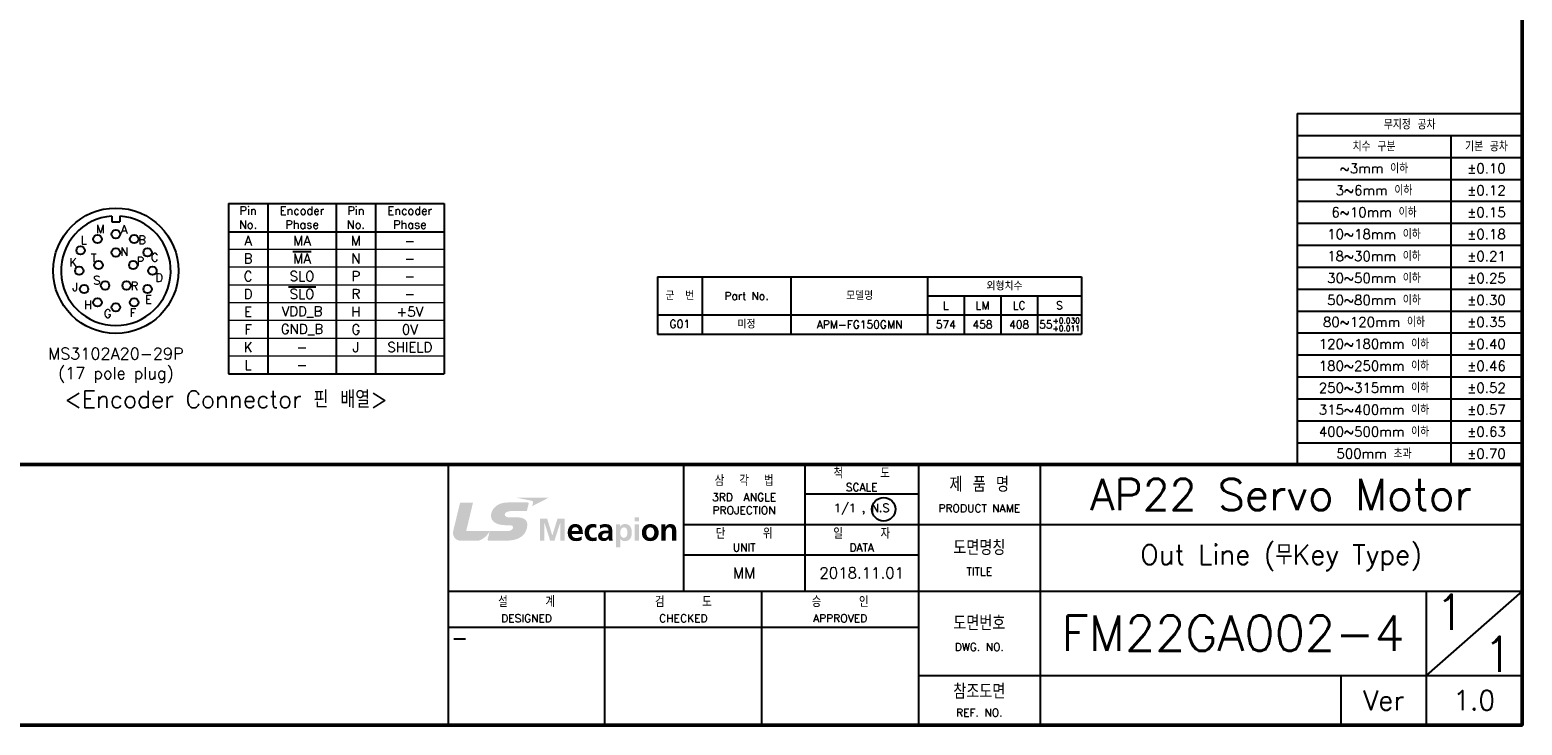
# Model space of a CAD drawing. Header units: inches. Extents: x 0 to 1782, y 0 to 1260.
# Tile 2 of 3: x 640 to 1782, y 0 to 532. Entities that reach past the tile are written whole.
import ezdxf
from ezdxf.enums import TextEntityAlignment as Align

# ---------------------------------------------------------------- set-up
doc = ezdxf.new("R2010")
doc.units = ezdxf.units.IN
doc.header["$LTSCALE"] = 0.25
doc.layers.get('0').update_dxf_attribs({"lineweight": 35})
doc.styles.add('GSG1', font='romans.shx', dxfattribs={"bigfont": 'GSG1.shx'})

msp = doc.modelspace()

# ---------------------------------------------------------------- hatches: boundary and pattern name
at = {"lineweight": -3}
h = msp.add_hatch(color=240, dxfattribs=at)
h.dxf.hatch_style = 2
edge = h.paths.add_edge_path()
edge.add_spline(control_points=[(1012.49800442, 174.12134381), (1012.49800442, 174.12134381), (1036.82979763, 174.12134381), (1036.82979763, 174.12134381), (1036.82979763, 174.12134381), (1024.31611975, 167.69484565), (1024.31611975, 167.69484565), (1024.31611975, 167.69484565), (1024.82066454, 169.80087684), (1024.97138319, 170.42954286), (1025.13177362, 171.09488108), (1024.91738239, 171.59418698), (1023.98002522, 171.78601072), (1023.04186207, 171.97702847), (1012.49800442, 174.12134381), (1012.49800442, 174.12134381)], knot_values=[0, 0, 0, 0, 1, 1, 1, 2, 2, 2, 3, 3, 3, 4, 4, 4, 5, 5, 5, 5], degree=3, periodic=0)
h = msp.add_hatch(color=166, dxfattribs=at)
h.dxf.hatch_style = 2
edge = h.paths.add_edge_path()
edge.add_spline(control_points=[(1006.6183651, 153.05136011), (1008.53821443, 153.05136011), (1009.60291676, 152.78055013), (1009.62870819, 151.49903861), (1009.64563381, 150.79461026), (1009.16285054, 149.97089657), (1008.64460406, 149.56871151), (1007.47109414, 148.66439961), (1006.43701913, 148.56687578), (1000.93457942, 148.56687578), (1000.93457942, 148.56687578), (973.7689532, 148.56687578), (973.7689532, 148.56687578), (973.7689532, 148.56687578), (979.01750854, 170.48072273), (979.01750854, 170.48072273), (979.01750854, 170.48072273), (969.94215025, 170.48072273), (969.94215025, 170.48072273), (969.33524574, 170.48072273), (969.10473486, 170.30703359), (968.92419487, 169.58567962), (968.92419487, 169.58567962), (963.94322558, 149.0472411), (963.94322558, 149.0472411), (963.00667439, 144.96252389), (965.12157139, 141.23163281), (969.82528285, 141.23163281), (974.52577037, 141.23163281), (978.29131868, 141.23163281), (982.28254197, 141.23163281), (985.43715586, 141.23163281), (989.66453191, 144.67237034), (991.37724384, 147.85680556), (991.47154374, 148.03170367), (991.53279838, 148.14454116), (991.59888891, 148.29042392), (991.59888891, 148.29042392), (991.59888891, 148.29042392), (991.59888891, 148.29042392), (991.59888891, 148.29042392), (991.63757605, 148.33555892), (991.64805382, 148.27188633), (991.64805382, 148.27188633), (991.64805382, 148.27188633), (991.64805382, 148.27188633), (991.37724384, 147.12658579), (990.42134908, 143.07974973), (990.26579454, 142.42045639), (990.06268706, 141.56127948), (990.51323104, 141.23405075), (990.92186396, 141.23405075), (990.92186396, 141.23405075), (1001.08932798, 141.23405075), (1004.33824177, 141.23405075), (1015.70339517, 141.23405075), (1020.14919236, 146.64380252), (1020.53686975, 153.13840617), (1020.75448491, 156.78346016), (1018.43889838, 159.14700263), (1011.90721955, 159.14700263), (1011.90721955, 159.14700263), (1008.67523138, 159.14700263), (1006.89401097, 159.14700263), (1005.11198458, 159.14700263), (1003.28321122, 159.7329516), (1003.28321122, 161.18533132), (1003.28321122, 162.63206917), (1005.27076305, 163.89222216), (1007.96113125, 163.89222216), (1007.96113125, 163.89222216), (1020.17498379, 163.89222216), (1020.17498379, 163.89222216), (1020.17498379, 163.89222216), (1021.24049211, 168.16553918), (1021.45165942, 169.05937332), (1021.71843949, 170.18533029), (1021.37670308, 170.51255902), (1020.5570193, 170.51255902), (1020.5570193, 170.51255902), (1005.4617808, 170.51255902), (1005.4617808, 170.51255902), (996.7015615, 170.51255902), (992.76675696, 164.64984532), (992.76675696, 160.46599231), (992.76675696, 156.28254229), (996.14059797, 153.05941993), (1004.83553272, 153.05941993), (1004.83553272, 153.05941993), (1006.6183651, 153.05136011), (1006.6183651, 153.05136011)], knot_values=[0, 0, 0, 0, 1, 1, 1, 2, 2, 2, 3, 3, 3, 4, 4, 4, 5, 5, 5, 6, 6, 6, 7, 7, 7, 8, 8, 8, 9, 9, 9, 10, 10, 10, 11, 11, 11, 12, 12, 12, 13, 13, 13, 14, 14, 14, 15, 15, 15, 16, 16, 16, 17, 17, 17, 18, 18, 18, 19, 19, 19, 20, 20, 20, 21, 21, 21, 22, 22, 22, 23, 23, 23, 24, 24, 24, 25, 25, 25, 26, 26, 26, 27, 27, 27, 28, 28, 28, 29, 29, 29, 30, 30, 30, 30], degree=3, periodic=0)
h = msp.add_hatch(color=253, dxfattribs=at)
h.dxf.hatch_style = 2
edge = h.paths.add_edge_path()
edge.add_spline(control_points=[(1030.34889567, 158.20883948), (1030.34889567, 158.20883948), (1035.70867654, 158.20883948), (1035.70867654, 158.20883948), (1035.70867654, 158.20883948), (1039.68055627, 145.29297654), (1039.68055627, 145.29297654), (1039.68055627, 145.29297654), (1039.72810921, 145.29297654), (1039.72810921, 145.29297654), (1039.72810921, 145.29297654), (1043.70079491, 158.20883948), (1043.70079491, 158.20883948), (1043.70079491, 158.20883948), (1049.06057579, 158.20883948), (1049.06057579, 158.20883948), (1049.06057579, 158.20883948), (1049.06057579, 141.16634826), (1049.06057579, 141.16634826), (1049.06057579, 141.16634826), (1045.85437905, 141.16634826), (1045.85437905, 141.16634826), (1045.85437905, 141.16634826), (1045.85437905, 155.23033268), (1045.85437905, 155.23033268), (1045.85437905, 155.23033268), (1045.80602012, 155.23033268), (1045.80602012, 155.23033268), (1045.80602012, 155.23033268), (1041.3078341, 141.16634826), (1041.3078341, 141.16634826), (1041.3078341, 141.16634826), (1038.10163736, 141.16634826), (1038.10163736, 141.16634826), (1038.10163736, 141.16634826), (1033.60264535, 155.23033268), (1033.60264535, 155.23033268), (1033.60264535, 155.23033268), (1033.55509241, 155.18116777), (1033.55509241, 155.18116777), (1033.55509241, 155.18116777), (1033.55509241, 141.16634826), (1033.55509241, 141.16634826), (1033.55509241, 141.16634826), (1030.34889567, 141.16634826), (1030.34889567, 141.16634826), (1030.34889567, 141.16634826), (1030.34889567, 158.20883948), (1030.34889567, 158.20883948)], knot_values=[0, 0, 0, 0, 1, 1, 1, 2, 2, 2, 3, 3, 3, 4, 4, 4, 5, 5, 5, 6, 6, 6, 7, 7, 7, 8, 8, 8, 9, 9, 9, 10, 10, 10, 11, 11, 11, 12, 12, 12, 13, 13, 13, 14, 14, 14, 15, 15, 15, 16, 16, 16, 16], degree=3, periodic=0)
h = msp.add_hatch(color=253, dxfattribs=at)
edge = h.paths.add_edge_path()
edge.add_spline(control_points=[(1061.29928579, 152.5843687), (1061.15963852, 152.72614464), (1061.01033851, 152.85860452), (1060.85090094, 152.98125917)], knot_values=[3.3437465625, 3.3437465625, 3.3437465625, 3.3437465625, 3.4062459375, 3.4062459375, 3.4062459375, 3.4062459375], degree=3, periodic=0)
edge.add_spline(control_points=[(1060.85090094, 152.98125917), (1060.69146336, 153.10391382), (1060.52188822, 153.21676324), (1060.34169068, 153.31931828)], knot_values=[3.2812471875, 3.2812471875, 3.2812471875, 3.2812471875, 3.3437465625, 3.3437465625, 3.3437465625, 3.3437465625], degree=3, periodic=0)
edge.add_spline(control_points=[(1060.34169068, 153.31931828), (1060.16149313, 153.42187332), (1059.97067319, 153.51413397), (1059.76874601, 153.59561107)], knot_values=[3.2187478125, 3.2187478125, 3.2187478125, 3.2187478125, 3.2812471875, 3.2812471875, 3.2812471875, 3.2812471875], degree=3, periodic=0)
edge.add_spline(control_points=[(1059.76874601, 153.59561107), (1059.56681883, 153.67708817), (1059.35378441, 153.74778172), (1059.12915793, 153.80720255)], knot_values=[3.1562484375, 3.1562484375, 3.1562484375, 3.1562484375, 3.2187478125, 3.2187478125, 3.2187478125, 3.2187478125], degree=3, periodic=0)
edge.add_spline(control_points=[(1059.12915793, 153.80720255), (1058.90453144, 153.86662339), (1058.66831289, 153.91477151), (1058.42001743, 153.95115775)], knot_values=[3.0937490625, 3.0937490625, 3.0937490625, 3.0937490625, 3.1562484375, 3.1562484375, 3.1562484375, 3.1562484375], degree=3, periodic=0)
edge.add_spline(control_points=[(1058.42001743, 153.95115775), (1058.17172197, 153.987544), (1057.91134961, 154.01216837), (1057.63841551, 154.0245417)], knot_values=[3.0312496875, 3.0312496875, 3.0312496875, 3.0312496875, 3.0937490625, 3.0937490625, 3.0937490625, 3.0937490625], degree=3, periodic=0)
edge.add_spline(control_points=[(1057.63841551, 154.0245417), (1057.50194846, 154.03072836), (1057.36234097, 154.03385227), (1057.21953245, 154.03385227)], knot_values=[3, 3, 3, 3, 3.0312496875, 3.0312496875, 3.0312496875, 3.0312496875], degree=3, periodic=0)
edge.add_spline(control_points=[(1057.21953245, 154.03385227), (1053.39111754, 154.03385227), (1051.50028357, 151.02995703), (1051.50028357, 147.39255988)], knot_values=[2, 2, 2, 2, 3, 3, 3, 3], degree=3, periodic=0)
edge.add_spline(control_points=[(1051.50028357, 147.39255988), (1051.50028357, 143.26593159), (1053.8698709, 140.87297078), (1057.93685651, 140.87297078)], knot_values=[1, 1, 1, 1, 2, 2, 2, 2], degree=3, periodic=0)
edge.add_spline(control_points=[(1057.93685651, 140.87297078), (1059.66004621, 140.87297078), (1061.00039442, 141.21470718), (1062.17229237, 141.87400053)], knot_values=[0, 0, 0, 0, 1, 1, 1, 1], degree=3, periodic=0)
edge.add_spline(control_points=[(1062.17229237, 141.87400053), (1062.17229237, 141.87400053), (1062.17229237, 142.53933874), (1062.17229237, 143.20467696)], knot_values=[7.5, 7.5, 7.5, 7.5, 8, 8, 8, 8], degree=3, periodic=0)
edge.add_spline(control_points=[(1062.17229237, 143.20467696), (1062.17229237, 143.87001517), (1062.17229237, 144.53535338), (1062.17229237, 144.53535338), (1060.97621496, 143.85188057), (1059.63586675, 143.26593159), (1058.0811273, 143.26593159)], knot_values=[6, 6, 6, 6, 6.5, 6.5, 6.5, 7.5, 7.5, 7.5, 7.5], degree=3, periodic=0)
edge.add_spline(control_points=[(1058.0811273, 143.26593159), (1056.09438146, 143.26593159), (1054.70728629, 144.41365009), (1054.56301549, 146.44069503)], knot_values=[5, 5, 5, 5, 6, 6, 6, 6], degree=3, periodic=0)
edge.add_spline(control_points=[(1054.56301549, 146.44069503), (1054.56301549, 146.44069503), (1063.08144017, 146.44069503), (1063.08144017, 146.44069503), (1063.08144017, 146.71537462), (1063.07639182, 146.98538379), (1063.06581006, 147.25023312)], knot_values=[3.937490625, 3.937490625, 3.937490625, 3.937490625, 4.937490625, 4.937490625, 4.937490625, 5, 5, 5, 5], degree=3, periodic=0)
edge.add_spline(control_points=[(1063.06581006, 147.25023312), (1063.04464992, 147.77984705), (1063.00136321, 148.28882827), (1062.93207125, 148.77326348)], knot_values=[3.812491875, 3.812491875, 3.812491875, 3.812491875, 3.937490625, 3.937490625, 3.937490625, 3.937490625], degree=3, periodic=0)
edge.add_spline(control_points=[(1062.93207125, 148.77326348), (1062.86277929, 149.25769869), (1062.76748208, 149.71758789), (1062.64230095, 150.14901778)], knot_values=[3.687493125, 3.687493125, 3.687493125, 3.687493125, 3.812491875, 3.812491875, 3.812491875, 3.812491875], degree=3, periodic=0)
edge.add_spline(control_points=[(1062.64230095, 150.14901778), (1062.5484151, 150.4725902), (1062.43771955, 150.78015425), (1062.30857798, 151.07005901)], knot_values=[3.5937440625, 3.5937440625, 3.5937440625, 3.5937440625, 3.687493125, 3.687493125, 3.687493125, 3.687493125], degree=3, periodic=0)
edge.add_spline(control_points=[(1062.30857798, 151.07005901), (1062.2224836, 151.26332885), (1062.12819099, 151.44875012), (1062.02521531, 151.62583365)], knot_values=[3.5312446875, 3.5312446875, 3.5312446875, 3.5312446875, 3.5937440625, 3.5937440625, 3.5937440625, 3.5937440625], degree=3, periodic=0)
edge.add_spline(control_points=[(1062.02521531, 151.62583365), (1061.92223963, 151.80291718), (1061.81058089, 151.97166297), (1061.68975425, 152.13158187)], knot_values=[3.4687453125, 3.4687453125, 3.4687453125, 3.4687453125, 3.5312446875, 3.5312446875, 3.5312446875, 3.5312446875], degree=3, periodic=0)
edge.add_spline(control_points=[(1061.68975425, 152.13158187), (1061.56892761, 152.29150077), (1061.43893307, 152.44259277), (1061.29928579, 152.5843687)], knot_values=[3.4062459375, 3.4062459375, 3.4062459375, 3.4062459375, 3.4687453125, 3.4687453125, 3.4687453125, 3.4687453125], degree=3, periodic=0)
edge = h.paths.add_edge_path(flags=16)
edge.add_spline(control_points=[(1057.29086187, 148.68616113), (1055.92693868, 148.68616113), (1054.56301549, 148.68616113), (1054.56301549, 148.68616113), (1054.70728629, 150.37146967), (1055.61643408, 151.64089146), (1057.41055021, 151.64089146)], knot_values=[1, 1, 1, 1, 1.5, 1.5, 1.5, 2.5, 2.5, 2.5, 2.5], degree=3, periodic=0)
edge.add_spline(control_points=[(1057.41055021, 151.64089146), (1059.20547231, 151.64089146), (1059.92360235, 150.27394584), (1060.01870824, 148.68616113)], knot_values=[0, 0, 0, 0, 1, 1, 1, 1], degree=3, periodic=0)
edge.add_spline(control_points=[(1060.01870824, 148.68616113), (1060.01870824, 148.68616113), (1058.65478505, 148.68616113), (1057.29086187, 148.68616113)], knot_values=[2.5, 2.5, 2.5, 2.5, 3, 3, 3, 3], degree=3, periodic=0)
h = msp.add_hatch(color=253, dxfattribs=at)
h.dxf.hatch_style = 2
edge = h.paths.add_edge_path()
edge.add_spline(control_points=[(1073.22714267, 151.02995703), (1072.65328343, 151.29915505), (1072.03106526, 151.49420272), (1071.04937907, 151.49420272), (1069.06343921, 151.49420272), (1067.79562939, 149.88304452), (1067.79562939, 147.51426317), (1067.79562939, 145.19464673), (1068.87242146, 143.41262033), (1071.12111148, 143.41262033), (1072.03106526, 143.41262033), (1073.03612492, 143.75435674), (1073.5858047, 143.99856931), (1073.5858047, 143.99856931), (1073.72926951, 141.28885754), (1073.72926951, 141.28885754), (1072.79674824, 140.99548006), (1071.83924152, 140.87297078), (1070.52307277, 140.87297078), (1066.47946064, 140.87297078), (1064.44596784, 143.68101237), (1064.44596784, 147.51426317), (1064.44596784, 151.15246631), (1066.55119305, 154.03385227), (1070.40378742, 154.03385227), (1071.69577671, 154.03385227), (1072.62910396, 153.88716353), (1073.51407229, 153.6187715), (1073.51407229, 153.6187715), (1073.22714267, 151.02995703), (1073.22714267, 151.02995703)], knot_values=[0, 0, 0, 0, 1, 1, 1, 2, 2, 2, 3, 3, 3, 4, 4, 4, 5, 5, 5, 6, 6, 6, 7, 7, 7, 8, 8, 8, 9, 9, 9, 10, 10, 10, 10], degree=3, periodic=0)
h = msp.add_hatch(color=253, dxfattribs=at)
edge = h.paths.add_edge_path()
edge.add_spline(control_points=[(1085.64571466, 147.92973485), (1085.64571466, 148.33252843), (1085.64571466, 148.73532603), (1085.64571466, 148.73532603), (1085.64571466, 152.44687354), (1084.09016923, 154.03385227), (1080.33348673, 154.03385227)], knot_values=[1, 1, 1, 1, 1.500005, 1.500005, 1.500005, 2.500005, 2.500005, 2.500005, 2.500005], degree=3, periodic=0)
edge.add_spline(control_points=[(1080.33348673, 154.03385227), (1078.96976504, 154.03385227), (1077.29493426, 153.66713042), (1076.05049792, 153.08198743)], knot_values=[0, 0, 0, 0, 1, 1, 1, 1], degree=3, periodic=0)
edge.add_spline(control_points=[(1076.05049792, 153.08198743), (1076.05049792, 153.08198743), (1076.07427439, 152.37997703), (1076.09805086, 151.67796663)], knot_values=[15.5, 15.5, 15.5, 15.5, 16, 16, 16, 16], degree=3, periodic=0)
edge.add_spline(control_points=[(1076.09805086, 151.67796663), (1076.12182734, 150.97595623), (1076.14560381, 150.27394584), (1076.14560381, 150.27394584), (1077.22239587, 151.10410739), (1078.58692355, 151.64089146), (1079.95064524, 151.64089146)], knot_values=[14, 14, 14, 14, 14.5, 14.5, 14.5, 15.5, 15.5, 15.5, 15.5], degree=3, periodic=0)
edge.add_spline(control_points=[(1079.95064524, 151.64089146), (1081.84067323, 151.64089146), (1082.72644754, 150.95741865), (1082.72644754, 148.93117968)], knot_values=[13, 13, 13, 13, 14, 14, 14, 14], degree=3, periodic=0)
edge.add_spline(control_points=[(1082.72644754, 148.93117968), (1082.72644754, 148.93117968), (1080.9557049, 148.93117968), (1080.9557049, 148.93117968), (1079.61535669, 148.93117968), (1078.03643778, 148.8086704), (1076.8161809, 148.19773598)], knot_values=[11, 11, 11, 11, 12, 12, 12, 13, 13, 13, 13], degree=3, periodic=0)
edge.add_spline(control_points=[(1076.8161809, 148.19773598), (1075.59592402, 147.58841352), (1074.71014971, 146.48905396), (1074.71014971, 144.60950373)], knot_values=[10, 10, 10, 10, 11, 11, 11, 11], degree=3, periodic=0)
edge.add_spline(control_points=[(1074.71014971, 144.60950373), (1074.71014971, 142.21573694), (1076.83955438, 140.87297078), (1079.01731798, 140.87297078)], knot_values=[9, 9, 9, 9, 10, 10, 10, 10], degree=3, periodic=0)
edge.add_spline(control_points=[(1079.01731798, 140.87297078), (1080.47695154, 140.87297078), (1082.08004991, 141.6547734), (1082.82155343, 143.04589848)], knot_values=[8, 8, 8, 8, 9, 9, 9, 9], degree=3, periodic=0)
edge.add_spline(control_points=[(1082.86991235, 143.04589848), (1082.86991235, 143.04589848), (1082.86991235, 143.04589848), (1082.86991235, 143.04589848)], knot_values=[7, 7, 7, 7, 7.00001, 7.00001, 7.00001, 7.00001], degree=3, periodic=0)
edge.add_spline(control_points=[(1082.86991235, 143.04589848), (1082.89328584, 142.65580315), (1082.89328584, 141.82564161), (1083.01337717, 141.16634826)], knot_values=[6, 6, 6, 6, 7, 7, 7, 7], degree=3, periodic=0)
edge.add_spline(control_points=[(1083.01337717, 141.16634826), (1083.01337717, 141.16634826), (1085.83673242, 141.16634826), (1085.83673242, 141.16634826), (1085.76500001, 142.14319855), (1085.71744707, 143.02171902), (1085.6932676, 143.97438985)], knot_values=[4, 4, 4, 4, 5, 5, 5, 6, 6, 6, 6], degree=3, periodic=0)
edge.add_spline(control_points=[(1085.6932676, 143.97438985), (1085.66908814, 144.90207523), (1085.64571466, 145.85394007), (1085.64571466, 147.12416784), (1085.64571466, 147.12416784), (1085.64571466, 147.52694933), (1085.64571466, 147.92973485)], knot_values=[2.500005, 2.500005, 2.500005, 2.500005, 3.500005, 3.500005, 3.500005, 4, 4, 4, 4], degree=3, periodic=0)
edge = h.paths.add_edge_path(flags=16)
edge.add_spline(control_points=[(1077.77288164, 144.8045514), (1077.77288164, 146.73326653), (1079.90228631, 146.9774791), (1081.33854639, 146.9774791), (1081.33854639, 146.9774791), (1081.68551474, 146.9774791), (1082.03248656, 146.9774791)], knot_values=[2.500005, 2.500005, 2.500005, 2.500005, 3.500005, 3.500005, 3.500005, 4, 4, 4, 4], degree=3, periodic=0)
edge.add_spline(control_points=[(1082.03248656, 146.9774791), (1082.37946532, 146.9774791), (1082.72644754, 146.9774791), (1082.72644754, 146.9774791), (1082.72644754, 146.00062881), (1082.58298273, 145.09792888), (1082.05587045, 144.38947062)], knot_values=[1, 1, 1, 1, 1.500005, 1.500005, 1.500005, 2.500005, 2.500005, 2.500005, 2.500005], degree=3, periodic=0)
edge.add_spline(control_points=[(1082.05587045, 144.38947062), (1081.55374361, 143.70519183), (1080.78806063, 143.26593159), (1079.80718043, 143.26593159)], knot_values=[0, 0, 0, 0, 1, 1, 1, 1], degree=3, periodic=0)
edge.add_spline(control_points=[(1079.80718043, 143.26593159), (1078.65865595, 143.26593159), (1077.77288164, 143.73017728), (1077.77288164, 144.8045514)], knot_values=[4, 4, 4, 4, 5, 5, 5, 5], degree=3, periodic=0)
h = msp.add_hatch(color=253, dxfattribs=at)
edge = h.paths.add_edge_path()
edge.add_spline(control_points=[(1100.55235335, 147.49008371), (1100.55235335, 150.95741865), (1099.1644522, 154.03385227), (1095.38439621, 154.03385227)], knot_values=[4, 4, 4, 4, 5, 5, 5, 5], degree=3, periodic=0)
edge.add_spline(control_points=[(1095.38439621, 154.03385227), (1093.49356224, 154.03385227), (1092.27330536, 153.17870528), (1091.5559813, 151.9584484)], knot_values=[3, 3, 3, 3, 4, 4, 4, 4], degree=3, periodic=0)
edge.add_spline(control_points=[(1091.50762238, 151.9584484), (1091.50762238, 151.9584484), (1091.50762238, 151.9584484), (1091.50762238, 151.9584484)], knot_values=[2, 2, 2, 2, 2.00001, 2.00001, 2.00001, 2.00001], degree=3, periodic=0)
edge.add_spline(control_points=[(1091.50762238, 151.9584484), (1091.50762238, 151.9584484), (1091.50762238, 152.40415649), (1091.50762238, 152.84986458)], knot_values=[1.5, 1.5, 1.5, 1.5, 2, 2, 2, 2], degree=3, periodic=0)
edge.add_spline(control_points=[(1091.50762238, 152.84986458), (1091.50762238, 153.29557268), (1091.50762238, 153.74128077), (1091.50762238, 153.74128077), (1091.50762238, 153.74128077), (1090.74193939, 153.74128077), (1089.97625641, 153.74128077)], knot_values=[0.5, 0.5, 0.5, 0.5, 1, 1, 1, 1.5, 1.5, 1.5, 1.5], degree=3, periodic=0)
edge.add_spline(control_points=[(1089.97625641, 153.74128077), (1089.21057343, 153.74128077), (1088.44489045, 153.74128077), (1088.44489045, 153.74128077), (1088.44489045, 153.74128077), (1088.44489045, 149.31536759), (1088.44489045, 144.88958718)], knot_values=[10.4999849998, 10.4999849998, 10.4999849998, 10.4999849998, 10.9999849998, 10.9999849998, 10.9999849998, 11.5, 11.5, 11.5, 11.5], degree=3, periodic=0)
edge.add_spline(control_points=[(1088.44489045, 144.88958718), (1088.44489045, 140.46407232), (1088.44489045, 136.03869022), (1088.44489045, 136.03869022), (1088.44489045, 136.03869022), (1089.2464236, 136.03869022), (1090.04796477, 136.03869022)], knot_values=[9.5000049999, 9.5000049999, 9.5000049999, 9.5000049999, 9.9999899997, 9.9999899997, 9.9999899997, 10.4999849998, 10.4999849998, 10.4999849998, 10.4999849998], degree=3, periodic=0)
edge.add_spline(control_points=[(1090.04796477, 136.03869022), (1090.84952197, 136.03869022), (1091.65108719, 136.03869022), (1091.65108719, 136.03869022), (1091.65108719, 136.03869022), (1091.65108719, 137.68081304), (1091.65108719, 139.3229687)], knot_values=[8.5000099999, 8.5000099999, 8.5000099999, 8.5000099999, 9.0000149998, 9.0000149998, 9.0000149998, 9.5000049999, 9.5000049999, 9.5000049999, 9.5000049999], degree=3, periodic=0)
edge.add_spline(control_points=[(1091.65108719, 139.3229687), (1091.65108719, 140.96519004), (1091.65108719, 142.60744423), (1091.65108719, 142.60744423), (1091.65108719, 142.60744423), (1091.65108719, 142.60744423), (1091.65108719, 142.60744423)], knot_values=[7.9999900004, 7.9999900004, 7.9999900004, 7.9999900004, 8.5000000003, 8.5000000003, 8.5000000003, 8.5000099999, 8.5000099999, 8.5000099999, 8.5000099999], degree=3, periodic=0)
edge.add_spline(control_points=[(1091.65108719, 142.60744423), (1091.65108815, 142.60744423), (1091.69944224, 142.60744423), (1091.69944611, 142.60744423)], knot_values=[7.00004, 7.00004, 7.00004, 7.00004, 7.9999900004, 7.9999900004, 7.9999900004, 7.9999900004], degree=3, periodic=0)
edge.add_spline(control_points=[(1091.69944611, 142.60744423), (1091.69944611, 142.60744423), (1091.69944611, 142.60744423), (1091.69944611, 142.60744423), (1092.82379112, 141.21470718), (1093.94813613, 140.87297078), (1095.31266381, 140.87297078)], knot_values=[6, 6, 6, 6, 6.00004, 6.00004, 6.00004, 7.00004, 7.00004, 7.00004, 7.00004], degree=3, periodic=0)
edge.add_spline(control_points=[(1095.31266381, 140.87297078), (1099.1644522, 140.87297078), (1100.55235335, 144.04692824), (1100.55235335, 147.49008371)], knot_values=[5, 5, 5, 5, 6, 6, 6, 6], degree=3, periodic=0)
edge = h.paths.add_edge_path(flags=16)
edge.add_spline(control_points=[(1094.54617484, 151.49420272), (1096.62802657, 151.49420272), (1097.2026918, 149.17458627), (1097.2026918, 147.49008371)], knot_values=[2, 2, 2, 2, 3, 3, 3, 3], degree=3, periodic=0)
edge.add_spline(control_points=[(1097.2026918, 147.49008371), (1097.2026918, 145.75641624), (1096.60465309, 143.41262033), (1094.4986219, 143.41262033)], knot_values=[1, 1, 1, 1, 2, 2, 2, 2], degree=3, periodic=0)
edge.add_spline(control_points=[(1094.4986219, 143.41262033), (1092.36921723, 143.41262033), (1091.67526665, 145.70725133), (1091.67526665, 147.49008371)], knot_values=[0, 0, 0, 0, 1, 1, 1, 1], degree=3, periodic=0)
edge.add_spline(control_points=[(1091.67526665, 147.49008371), (1091.67526665, 149.24873662), (1092.48850258, 151.49420272), (1094.54617484, 151.49420272)], knot_values=[3, 3, 3, 3, 4, 4, 4, 4], degree=3, periodic=0)
h = msp.add_hatch(color=253, dxfattribs=at)
h.dxf.hatch_style = 2
edge = h.paths.add_edge_path()
edge.add_spline(control_points=[(1102.77766989, 153.74128077), (1102.77766989, 153.74128077), (1105.98386663, 153.74128077), (1105.98386663, 153.74128077), (1105.98386663, 153.74128077), (1105.98386663, 141.16634826), (1105.98386663, 141.16634826), (1105.98386663, 141.16634826), (1102.77766989, 141.16634826), (1102.77766989, 141.16634826), (1102.77766989, 141.16634826), (1102.77766989, 153.74128077), (1102.77766989, 153.74128077)], knot_values=[0, 0, 0, 0, 1, 1, 1, 2, 2, 2, 3, 3, 3, 4, 4, 4, 4], degree=3, periodic=0)
edge = h.paths.add_edge_path()
edge.add_spline(control_points=[(1102.77766989, 159.16110731), (1102.77766989, 159.16110731), (1105.98386663, 159.16110731), (1105.98386663, 159.16110731), (1105.98386663, 159.16110731), (1105.98386663, 156.03591177), (1105.98386663, 156.03591177), (1105.98386663, 156.03591177), (1102.77766989, 156.03591177), (1102.77766989, 156.03591177), (1102.77766989, 156.03591177), (1102.77766989, 159.16110731), (1102.77766989, 159.16110731)], knot_values=[0, 0, 0, 0, 1, 1, 1, 2, 2, 2, 3, 3, 3, 4, 4, 4, 4], degree=3, periodic=0)
h = msp.add_hatch(color=253, dxfattribs=at)
edge = h.paths.add_edge_path()
edge.add_spline(control_points=[(1121.10650852, 147.36757443), (1121.10650852, 151.51838218), (1118.30652675, 154.03385227), (1114.64575612, 154.03385227)], knot_values=[0, 0, 0, 0, 1, 1, 1, 1], degree=3, periodic=0)
edge.add_spline(control_points=[(1114.64575612, 154.03385227), (1111.00916494, 154.03385227), (1108.20918317, 151.51838218), (1108.20918317, 147.36757443), (1108.20918317, 143.75435674), (1110.57796452, 140.87297078), (1114.64575612, 140.87297078)], knot_values=[2, 2, 2, 2, 3, 3, 3, 4, 4, 4, 4], degree=3, periodic=0)
edge.add_spline(control_points=[(1114.64575612, 140.87297078), (1118.73772717, 140.87297078), (1121.10650852, 143.75435674), (1121.10650852, 147.36757443)], knot_values=[1, 1, 1, 1, 2, 2, 2, 2], degree=3, periodic=0)
edge = h.paths.add_edge_path(flags=16)
edge.add_spline(control_points=[(1114.64575612, 151.49420272), (1116.75178731, 151.49420272), (1117.75684697, 149.68719088), (1117.75684697, 147.75928173)], knot_values=[1, 1, 1, 1, 2, 2, 2, 2], degree=3, periodic=0)
edge.add_spline(control_points=[(1117.75684697, 147.75928173), (1117.75684697, 145.65889241), (1117.11044934, 143.41262033), (1114.64575612, 143.41262033)], knot_values=[0, 0, 0, 0, 1, 1, 1, 1], degree=3, periodic=0)
edge.add_spline(control_points=[(1114.64575612, 143.41262033), (1112.20524236, 143.41262033), (1111.55884472, 145.68307187), (1111.55884472, 147.75928173), (1111.55884472, 149.63883195), (1112.56390439, 151.49420272), (1114.64575612, 151.49420272)], knot_values=[2, 2, 2, 2, 3, 3, 3, 4, 4, 4, 4], degree=3, periodic=0)
h = msp.add_hatch(color=253, dxfattribs=at)
h.dxf.hatch_style = 2
edge = h.paths.add_edge_path()
edge.add_spline(control_points=[(1123.26009266, 153.74128077), (1123.26009266, 153.74128077), (1126.29864512, 153.74128077), (1126.29864512, 153.74128077), (1126.29864512, 153.74128077), (1126.29864512, 152.03179277), (1126.29864512, 152.03179277), (1126.29864512, 152.03179277), (1126.34619807, 152.03179277), (1126.34619807, 152.03179277), (1127.35125773, 153.47208276), (1128.71497942, 154.03385227), (1130.39061618, 154.03385227), (1133.30907731, 154.03385227), (1134.57769312, 151.93426893), (1134.57769312, 149.10204788), (1134.57769312, 149.10204788), (1134.57769312, 141.16634826), (1134.57769312, 141.16634826), (1134.57769312, 141.16634826), (1131.37149637, 141.16634826), (1131.37149637, 141.16634826), (1131.37149637, 141.16634826), (1131.37149637, 147.88098502), (1131.37149637, 147.88098502), (1131.37149637, 149.41960482), (1131.34731691, 151.49420272), (1129.28964465, 151.49420272), (1126.96841624, 151.49420272), (1126.4662894, 148.93117968), (1126.4662894, 147.31921551), (1126.4662894, 147.31921551), (1126.4662894, 141.16634826), (1126.4662894, 141.16634826), (1126.4662894, 141.16634826), (1123.26009266, 141.16634826), (1123.26009266, 141.16634826), (1123.26009266, 141.16634826), (1123.26009266, 153.74128077), (1123.26009266, 153.74128077)], knot_values=[0, 0, 0, 0, 1, 1, 1, 2, 2, 2, 3, 3, 3, 4, 4, 4, 5, 5, 5, 6, 6, 6, 7, 7, 7, 8, 8, 8, 9, 9, 9, 10, 10, 10, 11, 11, 11, 12, 12, 12, 13, 13, 13, 13], degree=3, periodic=0)

# ---------------------------------------------------------------- linework, layer by layer
for p, q in [((1609.79999738, 468.2999995), (1781.99999738, 468.2999995)), ((1609.79999738, 468.2999995), (1609.79999738, 199.4999995)), ((1609.79999738, 451.4999995), (1781.99999738, 451.4999995)), ((1727.39999738, 451.4999995), (1727.39999738, 199.4999995)), ((1609.79999738, 434.6999995), (1781.99999738, 434.6999995)), ((1609.79999738, 417.8999995), (1781.99999738, 417.8999995)), ((1609.79999738, 401.0999995), (1781.99999738, 401.0999995)), ((702.62499738, 389.83021963), (702.62499738, 385.4374995)), ((708.62499738, 389.83021963), (708.62499738, 385.4374995)), ((702.62499738, 385.4374995), (708.62499738, 385.4374995)), ((1609.79999738, 384.2999995), (1781.99999738, 384.2999995)), ((1609.79999738, 367.4999995), (1781.99999738, 367.4999995)), ((1609.79999738, 350.6999995), (1781.99999738, 350.6999995)), ((1609.79999738, 333.8999995), (1781.99999738, 333.8999995)), ((1609.79999738, 317.0999995), (1781.99999738, 317.0999995)), ((1609.79999738, 300.2999995), (1781.99999738, 300.2999995)), ((1609.79999738, 283.4999995), (1781.99999738, 283.4999995)), ((1609.79999738, 266.6999995), (1781.99999738, 266.6999995)), ((1609.79999738, 249.8999995), (1781.99999738, 249.8999995)), ((1609.79999738, 233.0999995), (1781.99999738, 233.0999995)), ((1609.79999738, 216.2999995), (1781.99999738, 216.2999995)), ((959.99999738, 199.4999995), (959.99999738, -0.0000005)), ((1139.99999738, 199.4999995), (1139.99999738, 102.5999995)), ((1232.99999738, 199.4999995), (1232.99999738, 102.5999995)), ((1319.99999738, 199.4999995), (1319.99999738, -0.0000005)), ((1412.99999738, 199.4999995), (1412.99999738, -0.0000005)), ((1232.99999738, 176.9999995), (1319.99999738, 176.9999995)), ((1139.99999738, 153.5999995), (1781.99999738, 153.5999995)), ((1139.99999738, 130.4999995), (1319.99999738, 130.4999995)), ((959.99999738, 102.5999995), (1781.99999738, 102.5999995)), ((1079.99999738, -0.0000005), (1079.99999738, 102.5999995)), ((1199.99999738, -0.0000005), (1199.99999738, 102.5999995)), ((1708.49999738, 102.5999995), (1708.49999738, -0.0000005)), ((1781.99999738, 102.5999995), (1708.49999738, 38.0999995)), ((959.99999738, 74.9999995), (1319.99999738, 74.9999995)), ((973.22041746, 65.75143587), (964.25302615, 65.75143587)), ((1319.99999738, 38.0999995), (1781.99999738, 38.0999995)), ((1643.54999738, -0.0000005), (1643.54999738, 38.0999995))]:
    msp.add_line(p, q, dxfattribs=at)
at = {"color": 7, "linetype": 'Continuous', "lineweight": -3}
for p, q in [((791.87499738, 399.4999995), (791.87499738, 268.9999995)), ((791.87499738, 399.4999995), (956.87499738, 399.4999995)), ((821.87499738, 399.4999995), (821.87499738, 268.9999995)), ((874.37499738, 399.4999995), (874.37499738, 268.9999995)), ((904.37499738, 399.4999995), (904.37499738, 268.9999995)), ((956.87499738, 399.4999995), (956.87499738, 268.9999995)), ((791.87499738, 377.7499995), (956.87499738, 377.7499995)), ((1120.28999738, 343.2399995), (1120.28999738, 299.4999995)), ((1120.28999738, 343.2399995), (1444.79999738, 343.2399995)), ((1154.30999738, 343.2399995), (1154.30999738, 299.4999995)), ((1222.34999738, 343.2399995), (1222.34999738, 299.4999995)), ((1326.83999738, 343.2399995), (1326.83999738, 299.4999995)), ((1444.79999738, 343.2399995), (1444.79999738, 299.4999995)), ((1326.83999738, 328.6599995), (1444.79999738, 328.6599995)), ((1354.91999738, 328.6599995), (1354.91999738, 299.4999995)), ((1382.99999738, 328.6599995), (1382.99999738, 299.4999995)), ((1411.07999738, 328.6599995), (1411.07999738, 299.4999995)), ((1120.28999738, 314.0799995), (1444.79999738, 314.0799995)), ((1120.28999738, 299.4999995), (1444.79999738, 299.4999995)), ((791.87499738, 268.9999995), (956.87499738, 268.9999995))]:
    msp.add_line(p, q, dxfattribs=at)
at = {"lineweight": -3, "ltscale": 0.5}
msp.add_line((791.87499738, 399.4999995), (791.87499738, 268.9999995), dxfattribs=at)
at = {"lineweight": 15, "ltscale": 0.5}
for p, q in [((956.87499738, 364.1562495), (791.87499738, 364.1562495)), ((956.87499738, 350.5624995), (791.87499738, 350.5624995)), ((956.87499738, 336.9687495), (791.87499738, 336.9687495)), ((956.87499738, 323.3749995), (791.87499738, 323.3749995)), ((956.87499738, 309.7812495), (791.87499738, 309.7812495)), ((956.87499738, 296.1874995), (791.87499738, 296.1874995)), ((956.87499738, 282.5937495), (791.87499738, 282.5937495))]:
    msp.add_line(p, q, dxfattribs=at)
at = {"color": 2, "lineweight": -3}
for p, q in [((841.16071166, 362.71651735), (855.08928309, 362.71651735)), ((837.67856881, 335.52901735), (858.57142595, 335.52901735))]:
    msp.add_line(p, q, dxfattribs=at)
at = {"lineweight": 50}
msp.add_line((-0.00000262, 199.4999995), (1781.99999738, 199.4999995), dxfattribs=at)
at = {"color": 1, "lineweight": 50}
msp.add_lwpolyline([(-0.00000262, -0.0000005), (1781.99999738, -0.0000005), (1781.99999738, 1259.9999995), (-0.00000262, 1259.9999995)], close=True, dxfattribs=at)
at = {"lineweight": -3}
for centre, radius in [((705.62499738, 347.9374995), 48), ((705.62499738, 375.96955116), 3.21428571), ((678.65114309, 363.51086153), 3.21428571), ((691.60897155, 372.21396835), 3.21428571), ((719.64102321, 372.21396835), 3.21428571), ((692.33361302, 352.25613206), 3.21428571), ((705.62499738, 361.91288806), 3.21428571), ((718.91638174, 352.25613206), 3.21428571), ((729.90146623, 361.95352533), 3.21428571), ((677.59294572, 347.9374995), 3.21428571), ((733.65704904, 347.9374995), 3.21428571), ((681.34852852, 333.92147367), 3.21428571), ((697.41047009, 336.63117265), 3.21428571), ((713.83952467, 336.63117265), 3.21428571), ((729.90146623, 333.92147367), 3.21428571), ((691.60897155, 323.66103064), 3.21428571), ((705.62499738, 319.90544784), 3.21428571), ((719.64102321, 323.66103064), 3.21428571), ((1293.29999738, 165.2999995), 9)]:
    msp.add_circle(centre, radius, dxfattribs=at)
msp.add_arc((705.62499738, 347.9374995), 42, 94.0960437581, 85.9039562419, dxfattribs=at)

# ---------------------------------------------------------------- texts
at = {"lineweight": -3, "style": 'GSG1'}
for s, p in [('M', (690.48742564, 376.62212253)), ('A', (709.48971726, 376.45997693)), ('L', (678.72674449, 368.30147448)), ('N', (709.12176496, 359.34996774)), ('B', (722.84207275, 368.4169695)), ('K', (670.06305822, 351.20175068)), ('T', (686.44900069, 354.40607759)), ('P', (721.6763865, 352.04680232)), ('C', (732.44070793, 354.94969285)), ('S', (688.32763238, 337.40529441)), ('D', (735.86845079, 339.4944893)), ('J', (672.29986376, 332.33354077)), ('R', (717.05499639, 333.048969)), ('H', (681.2496133, 318.62413976)), ('E', (727.95765485, 322.8247826)), ('G', (696.4651802, 311.9196046)), ('F', (716.34976243, 312.53419535))]:
    msp.add_text(s, height=6.42857143, dxfattribs=at).set_placement(p)
at = {"color": 2, "linetype": 'Continuous', "lineweight": -3, "style": 'GSG1'}
for s, p in [('L', (1340.87999738, 321.3699995)), ('LM', (1368.95999738, 321.3699995)), ('LC', (1397.03999738, 321.3699995)), ('S', (1427.93999738, 321.3699995)), ('574', (1340.87999738, 306.7899995)), ('458', (1368.95999738, 306.7899995)), ('408', (1397.03999738, 306.7899995))]:
    msp.add_text(s, height=6, dxfattribs=at).set_placement(p, align=Align.MIDDLE_CENTER)
at = {"color": 2, "lineweight": -3, "attachment_point": 5, "style": 'GSG1'}
for s, insert, char_height, width in [('무지정 공차', (1695.89999738, 459.8999995), 7.5, 146.6365974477), ('치수 구분', (1668.59999738, 443.0999995), 7.5, 114.495724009), ('기본 공차', (1754.69999738, 443.0999995), 7.5, 55.4132354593), ('~3mm 이하', (1668.59999738, 426.2999995), 7.5, 114.495724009), ('%%P0.10', (1754.69999738, 426.2999995), 7.5, 55.4132354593), ('\\A1;3~6mm 이하', (1668.59999738, 409.4999995), 7.5, 114.495724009), ('%%P0.12', (1754.69999738, 409.4999995), 7.5, 55.4132354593), ('Pin\\PNo.', (806.87499738, 388.6249995), 6.375, 127.142972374), ('Encoder\\PPhase', (848.12499738, 388.6249995), 6.375, 127.142972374), ('Pin\\PNo.', (889.37499738, 388.6249995), 6.375, 127.142972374), ('Encoder\\PPhase', (930.62499738, 388.6249995), 6.375, 127.142972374), ('6~10mm 이하', (1668.59999738, 392.6999995), 7.5, 114.495724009), ('%%P0.15', (1754.69999738, 392.6999995), 7.5, 55.4132354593), ('10~18mm 이하', (1668.59999738, 375.8999995), 7.5, 114.495724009), ('%%P0.18', (1754.69999738, 375.8999995), 7.5, 55.4132354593), ('A', (806.87499738, 370.9531245), 7.5, 17.8980997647), ('MA', (848.12499738, 370.9531245), 7.5, 17.8980997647), ('M', (889.37499738, 370.9531245), 7.5, 17.8980997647), ('-', (930.62499738, 370.9531245), 7.5, 17.8980997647), ('B', (806.87499738, 357.3593745), 7.5, 17.8980997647), ('MA', (848.12499738, 357.3593745), 7.5, 17.8980997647), ('N', (889.37499738, 357.3593745), 7.5, 17.8980997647), ('-', (930.62499738, 357.3593745), 7.5, 17.8980997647), ('18~30mm 이하', (1668.59999738, 359.0999995), 7.5, 114.495724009), ('%%P0.21', (1754.69999738, 359.0999995), 7.5, 55.4132354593), ('C', (806.87499738, 343.7656245), 7.5, 17.8980997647), ('SLO', (848.12499738, 343.7656245), 7.5, 17.8980997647), ('P', (889.37499738, 343.7656245), 7.5, 17.8980997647), ('-', (930.62499738, 343.7656245), 7.5, 17.8980997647), ('30~50mm 이하', (1668.59999738, 342.2999995), 7.5, 114.495724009), ('%%P0.25', (1754.69999738, 342.2999995), 7.5, 55.4132354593), ('D', (806.87499738, 330.1718745), 7.5, 17.8980997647), ('SLO', (848.12499738, 330.1718745), 7.5, 17.8980997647), ('R', (889.37499738, 330.1718745), 7.5, 17.8980997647), ('군  번', (1137.29999738, 328.6599995), 6, 85.2296338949), ('Part No.', (1188.32999738, 328.6599995), 6, 85.2296338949), ('모델명', (1274.89874738, 328.6599995), 6, 85.2296338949), ('외형치수', (1385.81999738, 335.9499995), 6, 85.2296338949), ('E', (806.87499738, 316.5781245), 7.5, 17.8980997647), ('VDD_B', (848.12499738, 316.5781245), 7.5, 17.8980997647), ('H', (889.37499738, 316.5781245), 7.5, 17.8980997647), ('+5V', (930.62499738, 316.5781245), 7.5, 17.8980997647), ('-', (930.62499738, 330.1718745), 7.5, 17.8980997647), ('50~80mm 이하', (1668.59999738, 325.4999995), 7.5, 114.495724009), ('%%P0.30', (1754.69999738, 325.4999995), 7.5, 55.4132354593), ('G01', (1137.29999738, 307.22737342), 6, 85.2296338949), ('미정', (1188.32999738, 306.7899995), 6, 85.2296338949), ('APM-FG150GMN', (1274.89874738, 306.7899995), 6, 85.2296338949), ('\\A1;55{\\H0.7x;\\S+0.030^ +0.011;}', (1427.93999738, 306.7899995), 6, 85.2296338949), ('80~120mm 이하', (1668.59999738, 308.6999995), 7.5, 114.495724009), ('%%P0.35', (1754.69999738, 308.6999995), 7.5, 55.4132354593), ('F', (806.87499738, 302.9843745), 7.5, 17.8980997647), ('GND_B', (848.12499738, 302.9843745), 7.5, 17.8980997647), ('G', (889.37499738, 302.9843745), 7.5, 17.8980997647), ('0V', (930.62499738, 302.9843745), 7.5, 17.8980997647), ('120~180mm 이하', (1668.59999738, 291.8999995), 7.5, 114.495724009), ('%%P0.40', (1754.69999738, 291.8999995), 7.5, 55.4132354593), ('MS3102A20-29P', (705.62499738, 284.45535664), 9, 344.4505302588), ('K', (806.87499738, 289.3906245), 7.5, 17.8980997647), ('-', (848.12499738, 289.3906245), 7.5, 17.8980997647), ('J', (889.37499738, 289.3906245), 7.5, 17.8980997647), ('SHIELD', (930.62499738, 289.3906245), 7.5, 17.8980997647), ('(17 pole plug)', (705.62499738, 268.04910664), 9, 344.4505302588), ('L', (806.87499738, 275.7968745), 7.5, 17.8980997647), ('-', (848.12499738, 275.7968745), 7.5, 17.8980997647), ('180~250mm 이하', (1668.59999738, 275.0999995), 7.5, 114.495724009), ('%%P0.46', (1754.69999738, 275.0999995), 7.5, 55.4132354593), ('250~315mm 이하', (1668.59999738, 258.2999995), 7.5, 114.495724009), ('%%P0.52', (1754.69999738, 258.2999995), 7.5, 55.4132354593), ('<Encoder Connector 핀 배열>', (789.99999738, 249.4999995), 13.125, 344.4505302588), ('315~400mm 이하', (1668.59999738, 241.4999995), 7.5, 114.495724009), ('%%P0.57', (1754.69999738, 241.4999995), 7.5, 55.4132354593), ('400~500mm 이하', (1668.59999738, 224.6999995), 7.5, 114.495724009), ('%%P0.63', (1754.69999738, 224.6999995), 7.5, 55.4132354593), ('500mm 초과', (1668.59999738, 207.8999995), 7.5, 114.495724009), ('%%P0.70', (1754.69999738, 207.8999995), 7.5, 55.4132354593), ('1', (1726.87499738, 86.4749995), 27, 24), ('FM22GA002-4', (1560.74999738, 70.3499995), 27, 285), ('1', (1763.62499738, 54.2249995), 27, 24), ('Ver', (1676.02499738, 19.0499995), 15, 45), ('1.0', (1745.24999738, 19.0499995), 15, 45)]:
    msp.add_mtext(s, dxfattribs=dict(at, insert=insert, char_height=char_height, width=width))
at = {"lineweight": -3, "width": 90, "attachment_point": 5, "style": 'GSG1'}
for s, insert, char_height, line_spacing_factor in [('{\\C2;척     도\\P\\H0.72228x;SCALE}', (1276.49999738, 188.2499995), 8.3070037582, 0.866739), ('{\\C2;단     위\\P\\H0.71429x;UNIT}', (1186.49999738, 142.0499995), 8.4, 0.857143), ('{\\C2;일     자\\P\\H0.71429x;DATA}', (1276.49999738, 142.0499995), 8.4, 0.857143)]:
    msp.add_mtext(s, dxfattribs=dict(at, insert=insert, char_height=char_height, line_spacing_factor=line_spacing_factor))
at = {"lineweight": -3, "attachment_point": 5, "style": 'GSG1'}
for s, insert, char_height, width in [('{\\C2;삼  각  법\\P\\H0.71429x;3RD  ANGLE\\PPROJECTION}', (1186.49999738, 176.5499995), 8.4, 90), ('{\\C2;제 품 명\\P\\H0.10526x;\\P\\H5x;PRODUCT NAME}', (1366.49999738, 176.5499995), 11.4, 90), ('{\\C2;AP22 Servo Motor}', (1597.49999738, 176.5499995), 24, 360), ('{\\C2;1/1 , N.S}', (1276.49999738, 165.2999995), 6.3866908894, 90), ('{\\C2;도면명칭\\P\\H0.10526x;\\P\\H5x;TITLE}', (1366.49999738, 128.0999995), 11.4, 90), ('{\\C2;Out Line (무Key Type)}', (1597.49999738, 128.0999995), 15, 360), ('{\\C2;MM}', (1186.49999738, 116.5499995), 8.4, 90), ('{\\C2;2018.11.01}', (1276.49999738, 116.5499995), 8.4, 90), ('{\\C2;설     계\\P\\H0.71429x;DESIGNED}', (1019.99999738, 88.7999995), 8.4, 90), ('{\\C2;검     도\\P\\H0.71429x;CHECKED\\H1.4x;  }', (1139.99999738, 88.7999995), 8.4, 90), ('{\\C2;승     인\\P\\H0.71429x;APPROVED}', (1259.99999738, 88.7999995), 8.4, 90), ('{\\C2;도면번호\\P\\H0.10526x;\\P\\H5x;DWG. NO.}', (1366.49999738, 70.3499995), 11.4, 90), ('{\\C2;참조도면\\P\\H0.52632x;REF. NO.}', (1366.49999738, 19.0499995), 11.4, 90)]:
    msp.add_mtext(s, dxfattribs=dict(at, insert=insert, char_height=char_height, width=width))

doc.saveas('drawing.dxf')
